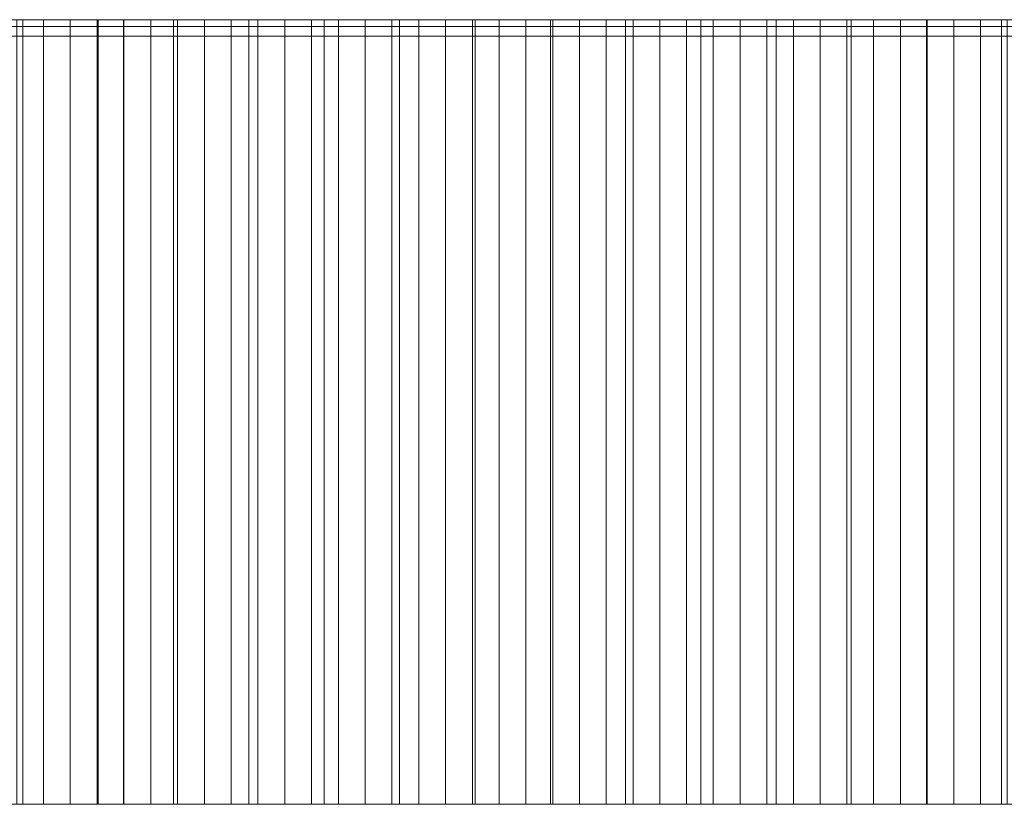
# Model space of a CAD drawing. Header units: centimetres. Extents: x -72 to 74, y -14 to 13.
# Tile 46 of 61: x 28.82 to 33.84, y 9.3 to 13.3. Entities that reach past the tile are written whole.
import ezdxf

# ---------------------------------------------------------------- set-up
doc = ezdxf.new("R2010")
doc.units = ezdxf.units.CM
doc.header["$LTSCALE"] = 2.54
doc.layers.add('Lucido design-1', color=7, linetype='Continuous')

# ---------------------------------------------------------------- blocks, each defined once
blk = doc.blocks.new('Gruppo-2-1')
at = {"color": 230, "linetype": 'Continuous', "lineweight": 9}
for points, invisible_edges in [([(-14.5734, 13.3, -57.895), (29.3447, 13.3, -58.895), (-15.5734, 13.3, -58.895), (-14.5734, 13.3, -57.895)], 13), ([(-14.5734, 13.3, -57.895), (29.3447, 13.3, -57.895), (29.3447, 13.3, -58.895), (-14.5734, 13.3, -57.895)], 12), ([(-14.5734, 13.2658, 96.0359), (-2.4276, 13.2658, 126.4085), (35.8883, 13.2658, 139.5837), (-14.5734, 13.2658, 96.0359)], 15), ([(-14.5734, 13.2658, 96.0359), (35.8883, 13.2658, 139.5837), (73.3955, 13.2658, 95.1085), (-14.5734, 13.2658, 96.0359)], 15), ([(-14.5734, 13.2658, -57.895), (-14.5734, 13.2658, 96.0359), (73.3955, 13.2658, 95.1085), (-14.5734, 13.2658, -57.895)], 14), ([(-14.5734, 13.2658, -57.895), (73.3955, 13.2658, 95.1085), (73.3955, 13.2658, -57.895), (-14.5734, 13.2658, -57.895)], 9), ([(-2.4276, 13.2658, 126.4085), (17.0709, 13.2658, 138.2874), (35.8883, 13.2658, 139.5837), (-2.4276, 13.2658, 126.4085)], 15), ([(17.0709, 13.2658, 138.2874), (27.5699, 13.2658, 140.0201), (35.8883, 13.2658, 139.5837), (17.0709, 13.2658, 138.2874)], 15), ([(27.5699, 13.2658, 140.0201), (28.8002, 13.2658, 140.0551), (29.6208, 13.2658, 140.0592), (27.5699, 13.2658, 140.0201)], 15), ([(27.5699, 13.2658, 140.0201), (29.6208, 13.2658, 140.0592), (32.4902, 13.2658, 139.9533), (27.5699, 13.2658, 140.0201)], 15), ([(27.5699, 13.2658, 140.0201), (32.4902, 13.2658, 139.9533), (35.8883, 13.2658, 139.5837), (27.5699, 13.2658, 140.0201)], 15), ([(28.4463, 13.3, 141.0485), (28.8309, 13.3, 141.0553), (29.3447, 13.3, 141.0589), (28.4463, 13.3, 141.0485)], 14), ([(28.4463, 13.3, 141.0485), (29.3447, 13.3, 141.0589), (28.937, 13.3, 140.0568), (28.4463, 13.3, 141.0485)], 15), ([(28.4463, 13.3, 141.0485), (28.937, 13.3, 140.0568), (28.8002, 13.3, 140.0551), (28.4463, 13.3, 141.0485)], 13), ([(28.8002, 13.2658, 140.0551), (28.937, 13.2658, 140.0568), (29.2105, 13.2658, 140.059), (28.8002, 13.2658, 140.0551)], 14), ([(28.8002, 13.2658, 140.0551), (29.2105, 13.2658, 140.059), (29.6208, 13.2658, 140.0592), (28.8002, 13.2658, 140.0551)], 15), ([(28.8309, 13.3, 141.0553), (29.2155, 13.3, 141.0588), (29.3447, 13.3, 141.0589), (28.8309, 13.3, 141.0553)], 12), ([(29.3447, 13.3, 141.0589), (29.0737, 13.3, 140.0581), (28.937, 13.3, 140.0568), (29.3447, 13.3, 141.0589)], 13), ([(28.937, 13.2658, 140.0568), (29.0737, 13.2658, 140.0581), (29.2105, 13.2658, 140.059), (28.937, 13.2658, 140.0568)], 12), ([(29.3447, 13.3, 141.0589), (29.2105, 13.3, 140.059), (29.0737, 13.3, 140.0581), (29.3447, 13.3, 141.0589)], 13), ([(29.3447, 13.3, 141.0589), (29.3447, 13.3, 140.0595), (29.2105, 13.3, 140.059), (29.3447, 13.3, 141.0589)], 12), ([(29.2105, 13.2658, 140.059), (29.3473, 13.2658, 140.0595), (29.6208, 13.2658, 140.0592), (29.2105, 13.2658, 140.059)], 14), ([(29.3447, 13.3, 141.0589), (29.6002, 13.3, 141.059), (29.9848, 13.3, 141.0559), (29.3447, 13.3, 141.0589)], 12), ([(29.3473, 13.3, 140.0595), (29.3447, 13.3, 140.0595), (29.3447, 13.3, 141.0589), (29.3473, 13.3, 140.0595)], 12), ([(29.484, 13.3, 140.0596), (29.3473, 13.3, 140.0595), (29.3447, 13.3, 141.0589), (29.484, 13.3, 140.0596)], 14), ([(29.6208, 13.3, 140.0592), (29.484, 13.3, 140.0596), (29.3447, 13.3, 141.0589), (29.6208, 13.3, 140.0592)], 14), ([(29.6208, 13.3, 140.0592), (29.3447, 13.3, 141.0589), (29.9848, 13.3, 141.0559), (29.6208, 13.3, 140.0592)], 15), ([(29.3447, 13.3, -58.895), (29.3447, 13.3, -57.895), (73.3955, 13.3, -57.895), (29.3447, 13.3, -58.895)], 12), ([(74.3955, 13.3, -58.895), (29.3447, 13.3, -58.895), (73.3955, 13.3, -57.895), (74.3955, 13.3, -58.895)], 14), ([(29.3473, 13.2658, 140.0595), (29.484, 13.2658, 140.0596), (29.6208, 13.2658, 140.0592), (29.3473, 13.2658, 140.0595)], 12), ([(29.7575, 13.3, 140.0584), (29.6208, 13.3, 140.0592), (29.9848, 13.3, 141.0559), (29.7575, 13.3, 140.0584)], 14), ([(29.6208, 13.2658, 140.0592), (29.7575, 13.2658, 140.0584), (29.8943, 13.2658, 140.0572), (29.6208, 13.2658, 140.0592)], 12), ([(29.6208, 13.2658, 140.0592), (29.8943, 13.2658, 140.0572), (30.1678, 13.2658, 140.0535), (29.6208, 13.2658, 140.0592)], 15), ([(29.6208, 13.2658, 140.0592), (30.1678, 13.2658, 140.0535), (30.8514, 13.2658, 140.0368), (29.6208, 13.2658, 140.0592)], 15), ([(29.6208, 13.2658, 140.0592), (30.8514, 13.2658, 140.0368), (32.4902, 13.2658, 139.9533), (29.6208, 13.2658, 140.0592)], 15), ([(29.8943, 13.3, 140.0572), (29.7575, 13.3, 140.0584), (29.9848, 13.3, 141.0559), (29.8943, 13.3, 140.0572)], 14), ([(30.031, 13.3, 140.0556), (29.8943, 13.3, 140.0572), (29.9848, 13.3, 141.0559), (30.031, 13.3, 140.0556)], 14), ([(29.8943, 13.2658, 140.0572), (30.031, 13.2658, 140.0556), (30.1678, 13.2658, 140.0535), (29.8943, 13.2658, 140.0572)], 12), ([(29.9848, 13.3, 141.0559), (30.3694, 13.3, 141.0496), (30.7539, 13.3, 141.0399), (29.9848, 13.3, 141.0559)], 12), ([(30.1678, 13.3, 140.0535), (30.031, 13.3, 140.0556), (29.9848, 13.3, 141.0559), (30.1678, 13.3, 140.0535)], 14), ([(30.3045, 13.3, 140.051), (30.1678, 13.3, 140.0535), (29.9848, 13.3, 141.0559), (30.3045, 13.3, 140.051)], 14), ([(30.3045, 13.3, 140.051), (29.9848, 13.3, 141.0559), (30.7539, 13.3, 141.0399), (30.3045, 13.3, 140.051)], 15), ([(30.1678, 13.2658, 140.0535), (30.3045, 13.2658, 140.051), (30.578, 13.2658, 140.0447), (30.1678, 13.2658, 140.0535)], 14), ([(30.1678, 13.2658, 140.0535), (30.578, 13.2658, 140.0447), (30.8514, 13.2658, 140.0368), (30.1678, 13.2658, 140.0535)], 15), ([(30.4412, 13.3, 140.0481), (30.3045, 13.3, 140.051), (30.7539, 13.3, 141.0399), (30.4412, 13.3, 140.0481)], 14), ([(30.3045, 13.2658, 140.051), (30.4412, 13.2658, 140.0481), (30.578, 13.2658, 140.0447), (30.3045, 13.2658, 140.051)], 12), ([(30.578, 13.3, 140.0447), (30.4412, 13.3, 140.0481), (30.7539, 13.3, 141.0399), (30.578, 13.3, 140.0447)], 14), ([(30.7147, 13.3, 140.041), (30.578, 13.3, 140.0447), (30.7539, 13.3, 141.0399), (30.7147, 13.3, 140.041)], 14), ([(30.578, 13.2658, 140.0447), (30.7147, 13.2658, 140.041), (30.8514, 13.2658, 140.0368), (30.578, 13.2658, 140.0447)], 12), ([(30.8514, 13.3, 140.0368), (30.7147, 13.3, 140.041), (30.7539, 13.3, 141.0399), (30.8514, 13.3, 140.0368)], 14), ([(30.8514, 13.3, 140.0368), (30.7539, 13.3, 141.0399), (31.1383, 13.3, 141.027), (30.8514, 13.3, 140.0368)], 13), ([(30.988, 13.3, 140.0321), (30.8514, 13.3, 140.0368), (31.1383, 13.3, 141.027), (30.988, 13.3, 140.0321)], 14), ([(30.8514, 13.2658, 140.0368), (30.988, 13.2658, 140.0321), (31.1247, 13.2658, 140.0271), (30.8514, 13.2658, 140.0368)], 12), ([(30.8514, 13.2658, 140.0368), (31.1247, 13.2658, 140.0271), (31.2613, 13.2658, 140.0216), (30.8514, 13.2658, 140.0368)], 13), ([(30.8514, 13.2658, 140.0368), (31.2613, 13.2658, 140.0216), (31.5346, 13.2658, 140.0094), (30.8514, 13.2658, 140.0368)], 15), ([(30.8514, 13.2658, 140.0368), (31.5346, 13.2658, 140.0094), (32.4902, 13.2658, 139.9533), (30.8514, 13.2658, 140.0368)], 15), ([(31.1247, 13.3, 140.0271), (30.988, 13.3, 140.0321), (31.1383, 13.3, 141.027), (31.1247, 13.3, 140.0271)], 14), ([(31.2613, 13.3, 140.0216), (31.1247, 13.3, 140.0271), (31.1383, 13.3, 141.027), (31.2613, 13.3, 140.0216)], 14), ([(31.1383, 13.3, 141.027), (31.5226, 13.3, 141.0108), (31.9067, 13.3, 140.9913), (31.1383, 13.3, 141.027)], 12), ([(31.398, 13.3, 140.0157), (31.2613, 13.3, 140.0216), (31.1383, 13.3, 141.027), (31.398, 13.3, 140.0157)], 14), ([(31.5346, 13.3, 140.0094), (31.398, 13.3, 140.0157), (31.1383, 13.3, 141.027), (31.5346, 13.3, 140.0094)], 14), ([(31.5346, 13.3, 140.0094), (31.1383, 13.3, 141.027), (31.9067, 13.3, 140.9913), (31.5346, 13.3, 140.0094)], 15), ([(31.2613, 13.2658, 140.0216), (31.398, 13.2658, 140.0157), (31.5346, 13.2658, 140.0094), (31.2613, 13.2658, 140.0216)], 12), ([(31.6712, 13.3, 140.0027), (31.5346, 13.3, 140.0094), (31.9067, 13.3, 140.9913), (31.6712, 13.3, 140.0027)], 14), ([(31.5346, 13.2658, 140.0094), (31.6712, 13.2658, 140.0027), (31.8078, 13.2658, 139.9955), (31.5346, 13.2658, 140.0094)], 12), ([(31.5346, 13.2658, 140.0094), (31.8078, 13.2658, 139.9955), (32.0808, 13.2658, 139.9799), (31.5346, 13.2658, 140.0094)], 15), ([(31.5346, 13.2658, 140.0094), (32.0808, 13.2658, 139.9799), (32.4902, 13.2658, 139.9533), (31.5346, 13.2658, 140.0094)], 15), ([(31.8078, 13.3, 139.9955), (31.6712, 13.3, 140.0027), (31.9067, 13.3, 140.9913), (31.8078, 13.3, 139.9955)], 14), ([(31.9443, 13.3, 139.9879), (31.8078, 13.3, 139.9955), (31.9067, 13.3, 140.9913), (31.9443, 13.3, 139.9879)], 14), ([(31.8078, 13.2658, 139.9955), (31.9443, 13.2658, 139.9879), (32.0808, 13.2658, 139.9799), (31.8078, 13.2658, 139.9955)], 12), ([(32.0808, 13.3, 139.9799), (31.9443, 13.3, 139.9879), (31.9067, 13.3, 140.9913), (32.0808, 13.3, 139.9799)], 14), ([(32.0808, 13.3, 139.9799), (31.9067, 13.3, 140.9913), (32.2907, 13.3, 140.9685), (32.0808, 13.3, 139.9799)], 13), ([(32.2173, 13.3, 139.9715), (32.0808, 13.3, 139.9799), (32.2907, 13.3, 140.9685), (32.2173, 13.3, 139.9715)], 14), ([(32.0808, 13.2658, 139.9799), (32.2173, 13.2658, 139.9715), (32.4902, 13.2658, 139.9533), (32.0808, 13.2658, 139.9799)], 14), ([(32.3538, 13.3, 139.9626), (32.2173, 13.3, 139.9715), (32.2907, 13.3, 140.9685), (32.3538, 13.3, 139.9626)], 14), ([(32.2173, 13.2658, 139.9715), (32.3538, 13.2658, 139.9626), (32.4902, 13.2658, 139.9533), (32.2173, 13.2658, 139.9715)], 12), ([(32.2907, 13.3, 140.9685), (32.6744, 13.3, 140.9425), (33.0579, 13.3, 140.9131), (32.2907, 13.3, 140.9685)], 12), ([(32.4902, 13.3, 139.9533), (32.3538, 13.3, 139.9626), (32.2907, 13.3, 140.9685), (32.4902, 13.3, 139.9533)], 14), ([(32.6267, 13.3, 139.9436), (32.4902, 13.3, 139.9533), (32.2907, 13.3, 140.9685), (32.6267, 13.3, 139.9436)], 14), ([(32.6267, 13.3, 139.9436), (32.2907, 13.3, 140.9685), (33.0579, 13.3, 140.9131), (32.6267, 13.3, 139.9436)], 15), ([(32.4902, 13.2658, 139.9533), (32.6267, 13.2658, 139.9436), (32.763, 13.2658, 139.9335), (32.4902, 13.2658, 139.9533)], 12), ([(32.4902, 13.2658, 139.9533), (32.763, 13.2658, 139.9335), (33.0357, 13.2658, 139.9119), (32.4902, 13.2658, 139.9533)], 15), ([(32.4902, 13.2658, 139.9533), (33.0357, 13.2658, 139.9119), (33.8528, 13.2658, 139.8372), (32.4902, 13.2658, 139.9533)], 15), ([(32.4902, 13.2658, 139.9533), (33.8528, 13.2658, 139.8372), (35.8883, 13.2658, 139.5837), (32.4902, 13.2658, 139.9533)], 15), ([(32.763, 13.3, 139.9335), (32.6267, 13.3, 139.9436), (33.0579, 13.3, 140.9131), (32.763, 13.3, 139.9335)], 14), ([(32.8994, 13.3, 139.9229), (32.763, 13.3, 139.9335), (33.0579, 13.3, 140.9131), (32.8994, 13.3, 139.9229)], 14), ([(32.763, 13.2658, 139.9335), (32.8994, 13.2658, 139.9229), (33.0357, 13.2658, 139.9119), (32.763, 13.2658, 139.9335)], 12), ([(33.0357, 13.3, 139.9119), (32.8994, 13.3, 139.9229), (33.0579, 13.3, 140.9131), (33.0357, 13.3, 139.9119)], 14), ([(33.172, 13.3, 139.9005), (33.0357, 13.3, 139.9119), (33.0579, 13.3, 140.9131), (33.172, 13.3, 139.9005)], 14), ([(33.0357, 13.2658, 139.9119), (33.172, 13.2658, 139.9005), (33.4444, 13.2658, 139.8765), (33.0357, 13.2658, 139.9119)], 14), ([(33.0357, 13.2658, 139.9119), (33.4444, 13.2658, 139.8765), (33.8528, 13.2658, 139.8372), (33.0357, 13.2658, 139.9119)], 15), ([(33.0579, 13.3, 140.9131), (33.4412, 13.3, 140.8805), (33.8241, 13.3, 140.8446), (33.0579, 13.3, 140.9131)], 12), ([(33.3082, 13.3, 139.8887), (33.172, 13.3, 139.9005), (33.0579, 13.3, 140.9131), (33.3082, 13.3, 139.8887)], 14), ([(33.3082, 13.3, 139.8887), (33.0579, 13.3, 140.9131), (33.8241, 13.3, 140.8446), (33.3082, 13.3, 139.8887)], 15), ([(33.172, 13.2658, 139.9005), (33.3082, 13.2658, 139.8887), (33.4444, 13.2658, 139.8765), (33.172, 13.2658, 139.9005)], 12), ([(33.4444, 13.3, 139.8765), (33.3082, 13.3, 139.8887), (33.8241, 13.3, 140.8446), (33.4444, 13.3, 139.8765)], 14), ([(33.5806, 13.3, 139.8638), (33.4444, 13.3, 139.8765), (33.8241, 13.3, 140.8446), (33.5806, 13.3, 139.8638)], 14), ([(33.4444, 13.2658, 139.8765), (33.5806, 13.2658, 139.8638), (33.7167, 13.2658, 139.8507), (33.4444, 13.2658, 139.8765)], 12), ([(33.4444, 13.2658, 139.8765), (33.7167, 13.2658, 139.8507), (33.8528, 13.2658, 139.8372), (33.4444, 13.2658, 139.8765)], 13), ([(33.7167, 13.3, 139.8507), (33.5806, 13.3, 139.8638), (33.8241, 13.3, 140.8446), (33.7167, 13.3, 139.8507)], 14), ([(33.8528, 13.3, 139.8372), (33.7167, 13.3, 139.8507), (33.8241, 13.3, 140.8446), (33.8528, 13.3, 139.8372)], 14), ([(33.8528, 13.3, 139.8372), (33.8241, 13.3, 140.8446), (34.2067, 13.3, 140.8055), (33.8528, 13.3, 139.8372)], 13), ([(-14.5734, 13.2158, 96.0359), (-2.4276, 13.2158, 126.4085), (35.8883, 13.2158, 139.5837), (-14.5734, 13.2158, 96.0359)], 15), ([(-14.5734, 13.2158, 96.0359), (35.8883, 13.2158, 139.5837), (73.3955, 13.2158, 95.1085), (-14.5734, 13.2158, 96.0359)], 15), ([(-14.5734, 13.2158, -57.895), (-14.5734, 13.2158, 96.0359), (73.3955, 13.2158, 95.1085), (-14.5734, 13.2158, -57.895)], 14), ([(-14.5734, 13.2158, -57.895), (73.3955, 13.2158, 95.1085), (73.3955, 13.2158, -57.895), (-14.5734, 13.2158, -57.895)], 9), ([(-2.4276, 13.2158, 126.4085), (17.0709, 13.2158, 138.2874), (35.8883, 13.2158, 139.5837), (-2.4276, 13.2158, 126.4085)], 15), ([(17.0709, 13.2158, 138.2874), (27.5699, 13.2158, 140.0201), (35.8883, 13.2158, 139.5837), (17.0709, 13.2158, 138.2874)], 15), ([(27.5699, 13.2158, 140.0201), (28.8002, 13.2158, 140.0551), (29.6208, 13.2158, 140.0592), (27.5699, 13.2158, 140.0201)], 15), ([(27.5699, 13.2158, 140.0201), (29.6208, 13.2158, 140.0592), (32.4902, 13.2158, 139.9533), (27.5699, 13.2158, 140.0201)], 15), ([(27.5699, 13.2158, 140.0201), (32.4902, 13.2158, 139.9533), (35.8883, 13.2158, 139.5837), (27.5699, 13.2158, 140.0201)], 15), ([(28.8002, 13.2158, 140.0551), (28.937, 13.2158, 140.0568), (29.2105, 13.2158, 140.059), (28.8002, 13.2158, 140.0551)], 14), ([(28.8002, 13.2158, 140.0551), (29.2105, 13.2158, 140.059), (29.6208, 13.2158, 140.0592), (28.8002, 13.2158, 140.0551)], 15), ([(28.937, 13.2158, 140.0568), (29.0737, 13.2158, 140.0581), (29.2105, 13.2158, 140.059), (28.937, 13.2158, 140.0568)], 12), ([(29.2105, 13.2158, 140.059), (29.3473, 13.2158, 140.0595), (29.6208, 13.2158, 140.0592), (29.2105, 13.2158, 140.059)], 14), ([(29.3473, 13.2158, 140.0595), (29.484, 13.2158, 140.0596), (29.6208, 13.2158, 140.0592), (29.3473, 13.2158, 140.0595)], 12), ([(29.6208, 13.2158, 140.0592), (29.7575, 13.2158, 140.0584), (29.8943, 13.2158, 140.0572), (29.6208, 13.2158, 140.0592)], 12), ([(29.6208, 13.2158, 140.0592), (29.8943, 13.2158, 140.0572), (30.1678, 13.2158, 140.0535), (29.6208, 13.2158, 140.0592)], 15), ([(29.6208, 13.2158, 140.0592), (30.1678, 13.2158, 140.0535), (30.8514, 13.2158, 140.0368), (29.6208, 13.2158, 140.0592)], 15), ([(29.6208, 13.2158, 140.0592), (30.8514, 13.2158, 140.0368), (32.4902, 13.2158, 139.9533), (29.6208, 13.2158, 140.0592)], 15), ([(29.8943, 13.2158, 140.0572), (30.031, 13.2158, 140.0556), (30.1678, 13.2158, 140.0535), (29.8943, 13.2158, 140.0572)], 12), ([(30.1678, 13.2158, 140.0535), (30.3045, 13.2158, 140.051), (30.578, 13.2158, 140.0447), (30.1678, 13.2158, 140.0535)], 14), ([(30.1678, 13.2158, 140.0535), (30.578, 13.2158, 140.0447), (30.8514, 13.2158, 140.0368), (30.1678, 13.2158, 140.0535)], 15), ([(30.3045, 13.2158, 140.051), (30.4412, 13.2158, 140.0481), (30.578, 13.2158, 140.0447), (30.3045, 13.2158, 140.051)], 12), ([(30.578, 13.2158, 140.0447), (30.7147, 13.2158, 140.041), (30.8514, 13.2158, 140.0368), (30.578, 13.2158, 140.0447)], 12), ([(30.8514, 13.2158, 140.0368), (30.988, 13.2158, 140.0321), (31.1247, 13.2158, 140.0271), (30.8514, 13.2158, 140.0368)], 12), ([(30.8514, 13.2158, 140.0368), (31.1247, 13.2158, 140.0271), (31.2613, 13.2158, 140.0216), (30.8514, 13.2158, 140.0368)], 13), ([(30.8514, 13.2158, 140.0368), (31.2613, 13.2158, 140.0216), (31.5346, 13.2158, 140.0094), (30.8514, 13.2158, 140.0368)], 15), ([(30.8514, 13.2158, 140.0368), (31.5346, 13.2158, 140.0094), (32.4902, 13.2158, 139.9533), (30.8514, 13.2158, 140.0368)], 15), ([(31.2613, 13.2158, 140.0216), (31.398, 13.2158, 140.0157), (31.5346, 13.2158, 140.0094), (31.2613, 13.2158, 140.0216)], 12), ([(31.5346, 13.2158, 140.0094), (31.6712, 13.2158, 140.0027), (31.8078, 13.2158, 139.9955), (31.5346, 13.2158, 140.0094)], 12), ([(31.5346, 13.2158, 140.0094), (31.8078, 13.2158, 139.9955), (32.0808, 13.2158, 139.9799), (31.5346, 13.2158, 140.0094)], 15), ([(31.5346, 13.2158, 140.0094), (32.0808, 13.2158, 139.9799), (32.4902, 13.2158, 139.9533), (31.5346, 13.2158, 140.0094)], 15), ([(31.8078, 13.2158, 139.9955), (31.9443, 13.2158, 139.9879), (32.0808, 13.2158, 139.9799), (31.8078, 13.2158, 139.9955)], 12), ([(32.0808, 13.2158, 139.9799), (32.2173, 13.2158, 139.9715), (32.4902, 13.2158, 139.9533), (32.0808, 13.2158, 139.9799)], 14), ([(32.2173, 13.2158, 139.9715), (32.3538, 13.2158, 139.9626), (32.4902, 13.2158, 139.9533), (32.2173, 13.2158, 139.9715)], 12), ([(32.4902, 13.2158, 139.9533), (32.6267, 13.2158, 139.9436), (32.763, 13.2158, 139.9335), (32.4902, 13.2158, 139.9533)], 12), ([(32.4902, 13.2158, 139.9533), (32.763, 13.2158, 139.9335), (33.0357, 13.2158, 139.9119), (32.4902, 13.2158, 139.9533)], 15), ([(32.4902, 13.2158, 139.9533), (33.0357, 13.2158, 139.9119), (33.8528, 13.2158, 139.8372), (32.4902, 13.2158, 139.9533)], 15), ([(32.4902, 13.2158, 139.9533), (33.8528, 13.2158, 139.8372), (35.8883, 13.2158, 139.5837), (32.4902, 13.2158, 139.9533)], 15), ([(32.763, 13.2158, 139.9335), (32.8994, 13.2158, 139.9229), (33.0357, 13.2158, 139.9119), (32.763, 13.2158, 139.9335)], 12), ([(33.0357, 13.2158, 139.9119), (33.172, 13.2158, 139.9005), (33.4444, 13.2158, 139.8765), (33.0357, 13.2158, 139.9119)], 14), ([(33.0357, 13.2158, 139.9119), (33.4444, 13.2158, 139.8765), (33.8528, 13.2158, 139.8372), (33.0357, 13.2158, 139.9119)], 15), ([(33.172, 13.2158, 139.9005), (33.3082, 13.2158, 139.8887), (33.4444, 13.2158, 139.8765), (33.172, 13.2158, 139.9005)], 12), ([(33.4444, 13.2158, 139.8765), (33.5806, 13.2158, 139.8638), (33.7167, 13.2158, 139.8507), (33.4444, 13.2158, 139.8765)], 12), ([(33.4444, 13.2158, 139.8765), (33.7167, 13.2158, 139.8507), (33.8528, 13.2158, 139.8372), (33.4444, 13.2158, 139.8765)], 13), ([(-14.5734, 9.3, -57.895), (29.3447, 9.3, -58.895), (-15.5734, 9.3, -58.895), (-14.5734, 9.3, -57.895)], 13), ([(-14.5734, 9.3, -57.895), (29.3447, 9.3, -57.895), (29.3447, 9.3, -58.895), (-14.5734, 9.3, -57.895)], 12), ([(28.4463, 9.3, 141.0485), (28.8309, 9.3, 141.0553), (29.3447, 9.3, 141.0589), (28.4463, 9.3, 141.0485)], 14), ([(28.4463, 9.3, 141.0485), (29.3447, 9.3, 141.0589), (28.937, 9.3, 140.0568), (28.4463, 9.3, 141.0485)], 15), ([(28.4463, 9.3, 141.0485), (28.937, 9.3, 140.0568), (28.8002, 9.3, 140.0551), (28.4463, 9.3, 141.0485)], 13), ([(28.8309, 9.3, 141.0553), (29.2155, 9.3, 141.0588), (29.3447, 9.3, 141.0589), (28.8309, 9.3, 141.0553)], 12), ([(29.3447, 9.3, 141.0589), (29.0737, 9.3, 140.0581), (28.937, 9.3, 140.0568), (29.3447, 9.3, 141.0589)], 13), ([(29.3447, 9.3, 141.0589), (29.2105, 9.3, 140.059), (29.0737, 9.3, 140.0581), (29.3447, 9.3, 141.0589)], 13), ([(29.3447, 9.3, 141.0589), (29.3447, 9.3, 140.0595), (29.2105, 9.3, 140.059), (29.3447, 9.3, 141.0589)], 12), ([(29.3447, 9.3, 141.0589), (29.6002, 9.3, 141.059), (29.9848, 9.3, 141.0559), (29.3447, 9.3, 141.0589)], 12), ([(29.3473, 9.3, 140.0595), (29.3447, 9.3, 140.0595), (29.3447, 9.3, 141.0589), (29.3473, 9.3, 140.0595)], 12), ([(29.484, 9.3, 140.0596), (29.3473, 9.3, 140.0595), (29.3447, 9.3, 141.0589), (29.484, 9.3, 140.0596)], 14), ([(29.6208, 9.3, 140.0592), (29.484, 9.3, 140.0596), (29.3447, 9.3, 141.0589), (29.6208, 9.3, 140.0592)], 14), ([(29.6208, 9.3, 140.0592), (29.3447, 9.3, 141.0589), (29.9848, 9.3, 141.0559), (29.6208, 9.3, 140.0592)], 15), ([(29.3447, 9.3, -58.895), (29.3447, 9.3, -57.895), (73.3955, 9.3, -57.895), (29.3447, 9.3, -58.895)], 12), ([(74.3955, 9.3, -58.895), (29.3447, 9.3, -58.895), (73.3955, 9.3, -57.895), (74.3955, 9.3, -58.895)], 14), ([(29.7575, 9.3, 140.0584), (29.6208, 9.3, 140.0592), (29.9848, 9.3, 141.0559), (29.7575, 9.3, 140.0584)], 14), ([(29.8943, 9.3, 140.0572), (29.7575, 9.3, 140.0584), (29.9848, 9.3, 141.0559), (29.8943, 9.3, 140.0572)], 14), ([(30.031, 9.3, 140.0556), (29.8943, 9.3, 140.0572), (29.9848, 9.3, 141.0559), (30.031, 9.3, 140.0556)], 14), ([(29.9848, 9.3, 141.0559), (30.3694, 9.3, 141.0496), (30.7539, 9.3, 141.0399), (29.9848, 9.3, 141.0559)], 12), ([(30.1678, 9.3, 140.0535), (30.031, 9.3, 140.0556), (29.9848, 9.3, 141.0559), (30.1678, 9.3, 140.0535)], 14), ([(30.3045, 9.3, 140.051), (30.1678, 9.3, 140.0535), (29.9848, 9.3, 141.0559), (30.3045, 9.3, 140.051)], 14), ([(30.3045, 9.3, 140.051), (29.9848, 9.3, 141.0559), (30.7539, 9.3, 141.0399), (30.3045, 9.3, 140.051)], 15), ([(30.4412, 9.3, 140.0481), (30.3045, 9.3, 140.051), (30.7539, 9.3, 141.0399), (30.4412, 9.3, 140.0481)], 14), ([(30.578, 9.3, 140.0447), (30.4412, 9.3, 140.0481), (30.7539, 9.3, 141.0399), (30.578, 9.3, 140.0447)], 14), ([(30.7147, 9.3, 140.041), (30.578, 9.3, 140.0447), (30.7539, 9.3, 141.0399), (30.7147, 9.3, 140.041)], 14), ([(30.8514, 9.3, 140.0368), (30.7147, 9.3, 140.041), (30.7539, 9.3, 141.0399), (30.8514, 9.3, 140.0368)], 14), ([(30.8514, 9.3, 140.0368), (30.7539, 9.3, 141.0399), (31.1383, 9.3, 141.027), (30.8514, 9.3, 140.0368)], 13), ([(30.988, 9.3, 140.0321), (30.8514, 9.3, 140.0368), (31.1383, 9.3, 141.027), (30.988, 9.3, 140.0321)], 14), ([(31.1247, 9.3, 140.0271), (30.988, 9.3, 140.0321), (31.1383, 9.3, 141.027), (31.1247, 9.3, 140.0271)], 14), ([(31.2613, 9.3, 140.0216), (31.1247, 9.3, 140.0271), (31.1383, 9.3, 141.027), (31.2613, 9.3, 140.0216)], 14), ([(31.1383, 9.3, 141.027), (31.5226, 9.3, 141.0108), (31.9067, 9.3, 140.9913), (31.1383, 9.3, 141.027)], 12), ([(31.398, 9.3, 140.0157), (31.2613, 9.3, 140.0216), (31.1383, 9.3, 141.027), (31.398, 9.3, 140.0157)], 14), ([(31.5346, 9.3, 140.0094), (31.398, 9.3, 140.0157), (31.1383, 9.3, 141.027), (31.5346, 9.3, 140.0094)], 14), ([(31.5346, 9.3, 140.0094), (31.1383, 9.3, 141.027), (31.9067, 9.3, 140.9913), (31.5346, 9.3, 140.0094)], 15), ([(31.6712, 9.3, 140.0027), (31.5346, 9.3, 140.0094), (31.9067, 9.3, 140.9913), (31.6712, 9.3, 140.0027)], 14), ([(31.8078, 9.3, 139.9955), (31.6712, 9.3, 140.0027), (31.9067, 9.3, 140.9913), (31.8078, 9.3, 139.9955)], 14), ([(31.9443, 9.3, 139.9879), (31.8078, 9.3, 139.9955), (31.9067, 9.3, 140.9913), (31.9443, 9.3, 139.9879)], 14), ([(32.0808, 9.3, 139.9799), (31.9443, 9.3, 139.9879), (31.9067, 9.3, 140.9913), (32.0808, 9.3, 139.9799)], 14), ([(32.0808, 9.3, 139.9799), (31.9067, 9.3, 140.9913), (32.2907, 9.3, 140.9685), (32.0808, 9.3, 139.9799)], 13), ([(32.2173, 9.3, 139.9715), (32.0808, 9.3, 139.9799), (32.2907, 9.3, 140.9685), (32.2173, 9.3, 139.9715)], 14), ([(32.3538, 9.3, 139.9626), (32.2173, 9.3, 139.9715), (32.2907, 9.3, 140.9685), (32.3538, 9.3, 139.9626)], 14), ([(32.2907, 9.3, 140.9685), (32.6744, 9.3, 140.9425), (33.0579, 9.3, 140.9131), (32.2907, 9.3, 140.9685)], 12), ([(32.4902, 9.3, 139.9533), (32.3538, 9.3, 139.9626), (32.2907, 9.3, 140.9685), (32.4902, 9.3, 139.9533)], 14), ([(32.6267, 9.3, 139.9436), (32.4902, 9.3, 139.9533), (32.2907, 9.3, 140.9685), (32.6267, 9.3, 139.9436)], 14), ([(32.6267, 9.3, 139.9436), (32.2907, 9.3, 140.9685), (33.0579, 9.3, 140.9131), (32.6267, 9.3, 139.9436)], 15), ([(32.763, 9.3, 139.9335), (32.6267, 9.3, 139.9436), (33.0579, 9.3, 140.9131), (32.763, 9.3, 139.9335)], 14), ([(32.8994, 9.3, 139.9229), (32.763, 9.3, 139.9335), (33.0579, 9.3, 140.9131), (32.8994, 9.3, 139.9229)], 14), ([(33.0357, 9.3, 139.9119), (32.8994, 9.3, 139.9229), (33.0579, 9.3, 140.9131), (33.0357, 9.3, 139.9119)], 14), ([(33.172, 9.3, 139.9005), (33.0357, 9.3, 139.9119), (33.0579, 9.3, 140.9131), (33.172, 9.3, 139.9005)], 14), ([(33.0579, 9.3, 140.9131), (33.4412, 9.3, 140.8805), (33.8241, 9.3, 140.8446), (33.0579, 9.3, 140.9131)], 12), ([(33.3082, 9.3, 139.8887), (33.172, 9.3, 139.9005), (33.0579, 9.3, 140.9131), (33.3082, 9.3, 139.8887)], 14), ([(33.3082, 9.3, 139.8887), (33.0579, 9.3, 140.9131), (33.8241, 9.3, 140.8446), (33.3082, 9.3, 139.8887)], 15), ([(33.4444, 9.3, 139.8765), (33.3082, 9.3, 139.8887), (33.8241, 9.3, 140.8446), (33.4444, 9.3, 139.8765)], 14), ([(33.5806, 9.3, 139.8638), (33.4444, 9.3, 139.8765), (33.8241, 9.3, 140.8446), (33.5806, 9.3, 139.8638)], 14), ([(33.7167, 9.3, 139.8507), (33.5806, 9.3, 139.8638), (33.8241, 9.3, 140.8446), (33.7167, 9.3, 139.8507)], 14), ([(33.8528, 9.3, 139.8372), (33.7167, 9.3, 139.8507), (33.8241, 9.3, 140.8446), (33.8528, 9.3, 139.8372)], 14), ([(33.8528, 9.3, 139.8372), (33.8241, 9.3, 140.8446), (34.2067, 9.3, 140.8055), (33.8528, 9.3, 139.8372)], 13)]:
    blk.add_3dface(points, dxfattribs=dict(at, invisible_edges=invisible_edges))
for points in [[(-15.5734, 13.3, -58.895), (-15.5734, 9.3, -58.895), (29.3447, 9.3, -58.895), (29.3447, 13.3, -58.895)], [(29.3447, 13.3, -57.895), (29.3447, 9.3, -57.895), (-14.5734, 9.3, -57.895), (-14.5734, 13.3, -57.895)], [(-14.5734, 13.2658, -57.895), (-14.5734, 13.2158, -57.895), (73.3955, 13.2158, -57.895), (73.3955, 13.2658, -57.895)], [(28.8309, 13.3, 141.0553), (28.8309, 9.3, 141.0553), (28.4463, 9.3, 141.0485), (28.4463, 13.3, 141.0485)], [(28.8002, 13.3, 140.0551), (28.8002, 9.3, 140.0551), (28.937, 9.3, 140.0568), (28.937, 13.3, 140.0568)], [(28.937, 13.2658, 140.0568), (28.937, 13.2158, 140.0568), (28.8002, 13.2158, 140.0551), (28.8002, 13.2658, 140.0551)], [(29.2155, 13.3, 141.0588), (29.2155, 9.3, 141.0588), (28.8309, 9.3, 141.0553), (28.8309, 13.3, 141.0553)], [(28.937, 13.3, 140.0568), (28.937, 9.3, 140.0568), (29.0737, 9.3, 140.0581), (29.0737, 13.3, 140.0581)], [(29.0737, 13.2658, 140.0581), (29.0737, 13.2158, 140.0581), (28.937, 13.2158, 140.0568), (28.937, 13.2658, 140.0568)], [(29.0737, 13.3, 140.0581), (29.0737, 9.3, 140.0581), (29.2105, 9.3, 140.059), (29.2105, 13.3, 140.059)], [(29.2105, 13.2658, 140.059), (29.2105, 13.2158, 140.059), (29.0737, 13.2158, 140.0581), (29.0737, 13.2658, 140.0581)], [(29.2105, 13.3, 140.059), (29.2105, 9.3, 140.059), (29.3447, 9.3, 140.0595), (29.3447, 13.3, 140.0595)], [(29.3473, 13.2658, 140.0595), (29.3473, 13.2158, 140.0595), (29.2105, 13.2158, 140.059), (29.2105, 13.2658, 140.059)], [(29.3447, 13.3, 141.0589), (29.3447, 9.3, 141.0589), (29.2155, 9.3, 141.0588), (29.2155, 13.3, 141.0588)], [(29.3447, 13.3, 140.0595), (29.3447, 9.3, 140.0595), (29.3447, 9.3, 141.0589), (29.3447, 13.3, 141.0589)], [(29.3447, 13.3, -58.895), (29.3447, 9.3, -58.895), (29.3447, 9.3, -57.895), (29.3447, 13.3, -57.895)], [(29.6002, 13.3, 141.059), (29.6002, 9.3, 141.059), (29.3447, 9.3, 141.0589), (29.3447, 13.3, 141.0589)], [(29.3447, 13.3, -58.895), (29.3447, 9.3, -58.895), (74.3955, 9.3, -58.895), (74.3955, 13.3, -58.895)], [(29.3447, 13.3, -57.895), (29.3447, 9.3, -57.895), (29.3447, 9.3, -58.895), (29.3447, 13.3, -58.895)], [(73.3955, 13.3, -57.895), (73.3955, 9.3, -57.895), (29.3447, 9.3, -57.895), (29.3447, 13.3, -57.895)], [(29.3447, 13.3, 140.0595), (29.3447, 9.3, 140.0595), (29.3473, 9.3, 140.0595), (29.3473, 13.3, 140.0595)], [(29.3447, 13.3, 141.0589), (29.3447, 9.3, 141.0589), (29.3447, 9.3, 140.0595), (29.3447, 13.3, 140.0595)], [(29.3473, 13.3, 140.0595), (29.3473, 9.3, 140.0595), (29.484, 9.3, 140.0596), (29.484, 13.3, 140.0596)], [(29.484, 13.2658, 140.0596), (29.484, 13.2158, 140.0596), (29.3473, 13.2158, 140.0595), (29.3473, 13.2658, 140.0595)], [(29.484, 13.3, 140.0596), (29.484, 9.3, 140.0596), (29.6208, 9.3, 140.0592), (29.6208, 13.3, 140.0592)], [(29.6208, 13.2658, 140.0592), (29.6208, 13.2158, 140.0592), (29.484, 13.2158, 140.0596), (29.484, 13.2658, 140.0596)], [(29.9848, 13.3, 141.0559), (29.9848, 9.3, 141.0559), (29.6002, 9.3, 141.059), (29.6002, 13.3, 141.059)], [(29.6208, 13.3, 140.0592), (29.6208, 9.3, 140.0592), (29.7575, 9.3, 140.0584), (29.7575, 13.3, 140.0584)], [(29.7575, 13.2658, 140.0584), (29.7575, 13.2158, 140.0584), (29.6208, 13.2158, 140.0592), (29.6208, 13.2658, 140.0592)], [(29.7575, 13.3, 140.0584), (29.7575, 9.3, 140.0584), (29.8943, 9.3, 140.0572), (29.8943, 13.3, 140.0572)], [(29.8943, 13.2658, 140.0572), (29.8943, 13.2158, 140.0572), (29.7575, 13.2158, 140.0584), (29.7575, 13.2658, 140.0584)], [(29.8943, 13.3, 140.0572), (29.8943, 9.3, 140.0572), (30.031, 9.3, 140.0556), (30.031, 13.3, 140.0556)], [(30.031, 13.2658, 140.0556), (30.031, 13.2158, 140.0556), (29.8943, 13.2158, 140.0572), (29.8943, 13.2658, 140.0572)], [(30.3694, 13.3, 141.0496), (30.3694, 9.3, 141.0496), (29.9848, 9.3, 141.0559), (29.9848, 13.3, 141.0559)], [(30.031, 13.3, 140.0556), (30.031, 9.3, 140.0556), (30.1678, 9.3, 140.0535), (30.1678, 13.3, 140.0535)], [(30.1678, 13.2658, 140.0535), (30.1678, 13.2158, 140.0535), (30.031, 13.2158, 140.0556), (30.031, 13.2658, 140.0556)], [(30.1678, 13.3, 140.0535), (30.1678, 9.3, 140.0535), (30.3045, 9.3, 140.051), (30.3045, 13.3, 140.051)], [(30.3045, 13.2658, 140.051), (30.3045, 13.2158, 140.051), (30.1678, 13.2158, 140.0535), (30.1678, 13.2658, 140.0535)], [(30.3045, 13.3, 140.051), (30.3045, 9.3, 140.051), (30.4412, 9.3, 140.0481), (30.4412, 13.3, 140.0481)], [(30.4412, 13.2658, 140.0481), (30.4412, 13.2158, 140.0481), (30.3045, 13.2158, 140.051), (30.3045, 13.2658, 140.051)], [(30.7539, 13.3, 141.0399), (30.7539, 9.3, 141.0399), (30.3694, 9.3, 141.0496), (30.3694, 13.3, 141.0496)], [(30.4412, 13.3, 140.0481), (30.4412, 9.3, 140.0481), (30.578, 9.3, 140.0447), (30.578, 13.3, 140.0447)], [(30.578, 13.2658, 140.0447), (30.578, 13.2158, 140.0447), (30.4412, 13.2158, 140.0481), (30.4412, 13.2658, 140.0481)], [(30.578, 13.3, 140.0447), (30.578, 9.3, 140.0447), (30.7147, 9.3, 140.041), (30.7147, 13.3, 140.041)], [(30.7147, 13.2658, 140.041), (30.7147, 13.2158, 140.041), (30.578, 13.2158, 140.0447), (30.578, 13.2658, 140.0447)], [(30.7147, 13.3, 140.041), (30.7147, 9.3, 140.041), (30.8514, 9.3, 140.0368), (30.8514, 13.3, 140.0368)], [(30.8514, 13.2658, 140.0368), (30.8514, 13.2158, 140.0368), (30.7147, 13.2158, 140.041), (30.7147, 13.2658, 140.041)], [(31.1383, 13.3, 141.027), (31.1383, 9.3, 141.027), (30.7539, 9.3, 141.0399), (30.7539, 13.3, 141.0399)], [(30.8514, 13.3, 140.0368), (30.8514, 9.3, 140.0368), (30.988, 9.3, 140.0321), (30.988, 13.3, 140.0321)], [(30.988, 13.2658, 140.0321), (30.988, 13.2158, 140.0321), (30.8514, 13.2158, 140.0368), (30.8514, 13.2658, 140.0368)], [(30.988, 13.3, 140.0321), (30.988, 9.3, 140.0321), (31.1247, 9.3, 140.0271), (31.1247, 13.3, 140.0271)], [(31.1247, 13.2658, 140.0271), (31.1247, 13.2158, 140.0271), (30.988, 13.2158, 140.0321), (30.988, 13.2658, 140.0321)], [(31.1247, 13.3, 140.0271), (31.1247, 9.3, 140.0271), (31.2613, 9.3, 140.0216), (31.2613, 13.3, 140.0216)], [(31.2613, 13.2658, 140.0216), (31.2613, 13.2158, 140.0216), (31.1247, 13.2158, 140.0271), (31.1247, 13.2658, 140.0271)], [(31.5226, 13.3, 141.0108), (31.5226, 9.3, 141.0108), (31.1383, 9.3, 141.027), (31.1383, 13.3, 141.027)], [(31.2613, 13.3, 140.0216), (31.2613, 9.3, 140.0216), (31.398, 9.3, 140.0157), (31.398, 13.3, 140.0157)], [(31.398, 13.2658, 140.0157), (31.398, 13.2158, 140.0157), (31.2613, 13.2158, 140.0216), (31.2613, 13.2658, 140.0216)], [(31.398, 13.3, 140.0157), (31.398, 9.3, 140.0157), (31.5346, 9.3, 140.0094), (31.5346, 13.3, 140.0094)], [(31.5346, 13.2658, 140.0094), (31.5346, 13.2158, 140.0094), (31.398, 13.2158, 140.0157), (31.398, 13.2658, 140.0157)], [(31.9067, 13.3, 140.9913), (31.9067, 9.3, 140.9913), (31.5226, 9.3, 141.0108), (31.5226, 13.3, 141.0108)], [(31.5346, 13.3, 140.0094), (31.5346, 9.3, 140.0094), (31.6712, 9.3, 140.0027), (31.6712, 13.3, 140.0027)], [(31.6712, 13.2658, 140.0027), (31.6712, 13.2158, 140.0027), (31.5346, 13.2158, 140.0094), (31.5346, 13.2658, 140.0094)], [(31.6712, 13.3, 140.0027), (31.6712, 9.3, 140.0027), (31.8078, 9.3, 139.9955), (31.8078, 13.3, 139.9955)], [(31.8078, 13.2658, 139.9955), (31.8078, 13.2158, 139.9955), (31.6712, 13.2158, 140.0027), (31.6712, 13.2658, 140.0027)], [(31.8078, 13.3, 139.9955), (31.8078, 9.3, 139.9955), (31.9443, 9.3, 139.9879), (31.9443, 13.3, 139.9879)], [(31.9443, 13.2658, 139.9879), (31.9443, 13.2158, 139.9879), (31.8078, 13.2158, 139.9955), (31.8078, 13.2658, 139.9955)], [(32.2907, 13.3, 140.9685), (32.2907, 9.3, 140.9685), (31.9067, 9.3, 140.9913), (31.9067, 13.3, 140.9913)], [(31.9443, 13.3, 139.9879), (31.9443, 9.3, 139.9879), (32.0808, 9.3, 139.9799), (32.0808, 13.3, 139.9799)], [(32.0808, 13.2658, 139.9799), (32.0808, 13.2158, 139.9799), (31.9443, 13.2158, 139.9879), (31.9443, 13.2658, 139.9879)], [(32.0808, 13.3, 139.9799), (32.0808, 9.3, 139.9799), (32.2173, 9.3, 139.9715), (32.2173, 13.3, 139.9715)], [(32.2173, 13.2658, 139.9715), (32.2173, 13.2158, 139.9715), (32.0808, 13.2158, 139.9799), (32.0808, 13.2658, 139.9799)], [(32.2173, 13.3, 139.9715), (32.2173, 9.3, 139.9715), (32.3538, 9.3, 139.9626), (32.3538, 13.3, 139.9626)], [(32.3538, 13.2658, 139.9626), (32.3538, 13.2158, 139.9626), (32.2173, 13.2158, 139.9715), (32.2173, 13.2658, 139.9715)], [(32.6744, 13.3, 140.9425), (32.6744, 9.3, 140.9425), (32.2907, 9.3, 140.9685), (32.2907, 13.3, 140.9685)], [(32.3538, 13.3, 139.9626), (32.3538, 9.3, 139.9626), (32.4902, 9.3, 139.9533), (32.4902, 13.3, 139.9533)], [(32.4902, 13.2658, 139.9533), (32.4902, 13.2158, 139.9533), (32.3538, 13.2158, 139.9626), (32.3538, 13.2658, 139.9626)], [(32.4902, 13.3, 139.9533), (32.4902, 9.3, 139.9533), (32.6267, 9.3, 139.9436), (32.6267, 13.3, 139.9436)], [(32.6267, 13.2658, 139.9436), (32.6267, 13.2158, 139.9436), (32.4902, 13.2158, 139.9533), (32.4902, 13.2658, 139.9533)], [(32.6267, 13.3, 139.9436), (32.6267, 9.3, 139.9436), (32.763, 9.3, 139.9335), (32.763, 13.3, 139.9335)], [(32.763, 13.2658, 139.9335), (32.763, 13.2158, 139.9335), (32.6267, 13.2158, 139.9436), (32.6267, 13.2658, 139.9436)], [(33.0579, 13.3, 140.9131), (33.0579, 9.3, 140.9131), (32.6744, 9.3, 140.9425), (32.6744, 13.3, 140.9425)], [(32.763, 13.3, 139.9335), (32.763, 9.3, 139.9335), (32.8994, 9.3, 139.9229), (32.8994, 13.3, 139.9229)], [(32.8994, 13.2658, 139.9229), (32.8994, 13.2158, 139.9229), (32.763, 13.2158, 139.9335), (32.763, 13.2658, 139.9335)], [(32.8994, 13.3, 139.9229), (32.8994, 9.3, 139.9229), (33.0357, 9.3, 139.9119), (33.0357, 13.3, 139.9119)], [(33.0357, 13.2658, 139.9119), (33.0357, 13.2158, 139.9119), (32.8994, 13.2158, 139.9229), (32.8994, 13.2658, 139.9229)], [(33.0357, 13.3, 139.9119), (33.0357, 9.3, 139.9119), (33.172, 9.3, 139.9005), (33.172, 13.3, 139.9005)], [(33.172, 13.2658, 139.9005), (33.172, 13.2158, 139.9005), (33.0357, 13.2158, 139.9119), (33.0357, 13.2658, 139.9119)], [(33.4412, 13.3, 140.8805), (33.4412, 9.3, 140.8805), (33.0579, 9.3, 140.9131), (33.0579, 13.3, 140.9131)], [(33.172, 13.3, 139.9005), (33.172, 9.3, 139.9005), (33.3082, 9.3, 139.8887), (33.3082, 13.3, 139.8887)], [(33.3082, 13.2658, 139.8887), (33.3082, 13.2158, 139.8887), (33.172, 13.2158, 139.9005), (33.172, 13.2658, 139.9005)], [(33.3082, 13.3, 139.8887), (33.3082, 9.3, 139.8887), (33.4444, 9.3, 139.8765), (33.4444, 13.3, 139.8765)], [(33.4444, 13.2658, 139.8765), (33.4444, 13.2158, 139.8765), (33.3082, 13.2158, 139.8887), (33.3082, 13.2658, 139.8887)], [(33.8241, 13.3, 140.8446), (33.8241, 9.3, 140.8446), (33.4412, 9.3, 140.8805), (33.4412, 13.3, 140.8805)], [(33.4444, 13.3, 139.8765), (33.4444, 9.3, 139.8765), (33.5806, 9.3, 139.8638), (33.5806, 13.3, 139.8638)], [(33.5806, 13.2658, 139.8638), (33.5806, 13.2158, 139.8638), (33.4444, 13.2158, 139.8765), (33.4444, 13.2658, 139.8765)], [(33.5806, 13.3, 139.8638), (33.5806, 9.3, 139.8638), (33.7167, 9.3, 139.8507), (33.7167, 13.3, 139.8507)], [(33.7167, 13.2658, 139.8507), (33.7167, 13.2158, 139.8507), (33.5806, 13.2158, 139.8638), (33.5806, 13.2658, 139.8638)], [(33.7167, 13.3, 139.8507), (33.7167, 9.3, 139.8507), (33.8528, 9.3, 139.8372), (33.8528, 13.3, 139.8372)], [(33.8528, 13.2658, 139.8372), (33.8528, 13.2158, 139.8372), (33.7167, 13.2158, 139.8507), (33.7167, 13.2658, 139.8507)], [(34.2067, 13.3, 140.8055), (34.2067, 9.3, 140.8055), (33.8241, 9.3, 140.8446), (33.8241, 13.3, 140.8446)]]:
    blk.add_3dface(points, dxfattribs=at)
blk = doc.blocks.new('Gruppo-3-1')
at = {"color": 230}
blk.add_blockref('Gruppo-2-1', (0, 0), dxfattribs=at)

msp = doc.modelspace()

# ---------------------------------------------------------------- block references
at = {"layer": 'Lucido design-1', "color": 230, "true_color": 0xff0066}
msp.add_blockref('Gruppo-3-1', (0, 0), dxfattribs=at)

doc.saveas('drawing.dxf')
